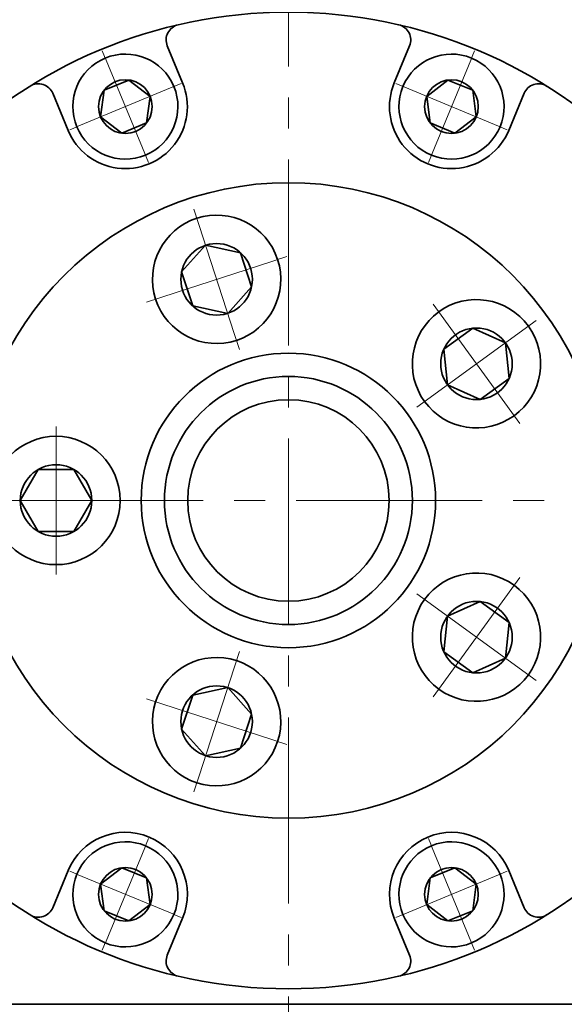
# Model space of a CAD drawing. Header units: millimetres. Extents: x -2 to 445, y 0 to 297.
# Tile 5 of 7: x 256 to 291, y 201 to 265. Entities that reach past the tile are written whole.
import ezdxf

# ---------------------------------------------------------------- set-up
doc = ezdxf.new("R2010")
doc.units = ezdxf.units.MM
doc.linetypes.add('点画线', pattern=[18, 12, -2, 2, -2])
doc.layers.add('中心线层', color=1, linetype='点画线', lineweight=18)
doc.layers.add('粗实线层', color=7, linetype='Continuous', lineweight=35)

# ---------------------------------------------------------------- blocks, each defined once
blk = doc.blocks.new('*X6')
at = {"layer": '中心线层', "linetype": '点画线', "lineweight": 18}
for p, q in [((0, -3.89), (0, 3.89)), ((-3.89, 0), (3.89, 0))]:
    blk.add_line(p, q, dxfattribs=at)
at = {"layer": '粗实线层'}
for p, q in [((-1.732, 0), (-0.866, 1.5)), ((-0.866, 1.5), (0.866, 1.5)), ((1.732, 0), (0.866, 1.5)), ((1.732, 0), (0.866, 1.5)), ((-1.732, 0), (-0.866, -1.5)), ((1.732, 0), (0.866, -1.5)), ((-0.866, -1.5), (0.866, -1.5))]:
    blk.add_line(p, q, dxfattribs=at)
blk.add_circle((0, 0), 1.732, dxfattribs=at)
for start, end in [(0, 180), (180, 360)]:
    blk.add_arc((0, 0), 3.39, start, end, dxfattribs=at)
blk = doc.blocks.new('*X9')
at = {"layer": '中心线层', "linetype": '点画线', "lineweight": 18}
for p, q in [((0, -4.765), (0, 4.765)), ((-4.765, 0), (4.765, 0))]:
    blk.add_line(p, q, dxfattribs=at)
at = {"layer": '粗实线层'}
for p, q in [((-2.309, 0), (-1.155, 2)), ((-1.155, 2), (1.155, 2)), ((2.309, 0), (1.155, 2)), ((2.309, 0), (1.155, 2)), ((-2.309, 0), (-1.155, -2)), ((2.309, 0), (1.155, -2)), ((-1.155, -2), (1.155, -2))]:
    blk.add_line(p, q, dxfattribs=at)
blk.add_circle((0, 0), 2.309, dxfattribs=at)
for start, end in [(0, 180), (180, 360)]:
    blk.add_arc((0, 0), 4.14, start, end, dxfattribs=at)
blk = doc.blocks.new('243gh')
at = {"layer": '粗实线层'}
blk.add_circle((0, 0), 8, dxfattribs=at)
blk.add_wipeout([(-10.86, 0), (-10.86, 0.024), (-10.86, 0.049), (-10.861, 0.073), (-10.861, 0.097), (-10.862, 0.121), (-10.863, 0.146), (-10.863, 0.17), (-10.865, 0.194), (-10.866, 0.218), (-10.867, 0.242), (-10.869, 0.267), (-10.87, 0.291), (-10.872, 0.315), (-10.874, 0.339), (-10.876, 0.363), (-10.878, 0.388), (-10.881, 0.412), (-10.883, 0.436), (-10.886, 0.46), (-10.888, 0.484), (-10.891, 0.508), (-10.894, 0.532), (-10.898, 0.556), (-10.901, 0.58), (-10.904, 0.604), (-10.908, 0.628), (-10.912, 0.652), (-10.916, 0.676), (-10.92, 0.7), (-10.924, 0.724), (-10.924, 0.724), (-10.962, 0.913), (-11.009, 1.1), (-11.064, 1.284), (-11.128, 1.465), (-11.2, 1.644), (-11.281, 1.819), (-11.369, 1.99), (-11.466, 2.156), (-11.57, 2.318), (-11.681, 2.475), (-11.8, 2.627), (-11.926, 2.773), (-12.058, 2.912), (-12.196, 3.046), (-12.341, 3.173), (-12.491, 3.293), (-12.647, 3.406), (-12.808, 3.512), (-12.974, 3.61), (-13.144, 3.7), (-13.318, 3.783), (-13.495, 3.857), (-13.676, 3.923), (-13.86, 3.98), (-14.046, 4.029), (-14.234, 4.069), (-14.424, 4.1), (-14.616, 4.122), (-14.808, 4.136), (-15, 4.14), (-15, 4.14), (-15.192, 4.136), (-15.384, 4.122), (-15.576, 4.1), (-15.766, 4.069), (-15.954, 4.029), (-16.14, 3.98), (-16.324, 3.923), (-16.505, 3.857), (-16.682, 3.783), (-16.856, 3.7), (-17.026, 3.61), (-17.192, 3.512), (-17.353, 3.406), (-17.509, 3.293), (-17.659, 3.173), (-17.804, 3.046), (-17.942, 2.912), (-18.074, 2.773), (-18.2, 2.627), (-18.319, 2.475), (-18.43, 2.318), (-18.534, 2.156), (-18.631, 1.99), (-18.719, 1.819), (-18.8, 1.644), (-18.872, 1.465), (-18.936, 1.284), (-18.991, 1.1), (-19.038, 0.913), (-19.076, 0.724), (-19.076, 0.724), (-19.08, 0.7), (-19.084, 0.676), (-19.088, 0.652), (-19.092, 0.628), (-19.096, 0.604), (-19.099, 0.58), (-19.102, 0.556), (-19.106, 0.532), (-19.109, 0.508), (-19.112, 0.484), (-19.114, 0.46), (-19.117, 0.436), (-19.119, 0.412), (-19.122, 0.388), (-19.124, 0.363), (-19.126, 0.339), (-19.128, 0.315), (-19.13, 0.291), (-19.131, 0.267), (-19.133, 0.242), (-19.134, 0.218), (-19.135, 0.194), (-19.137, 0.17), (-19.137, 0.146), (-19.138, 0.121), (-19.139, 0.097), (-19.139, 0.073), (-19.14, 0.049), (-19.14, 0.024), (-19.14, 0), (-19.14, 0), (-19.134, -0.217), (-19.117, -0.433), (-19.089, -0.648), (-19.05, -0.861), (-18.999, -1.072), (-18.937, -1.279), (-18.865, -1.484), (-18.782, -1.684), (-18.689, -1.88), (-18.585, -2.07), (-18.472, -2.255), (-18.349, -2.433), (-18.217, -2.605), (-18.077, -2.77), (-17.927, -2.927), (-17.77, -3.077), (-17.605, -3.217), (-17.433, -3.349), (-17.255, -3.472), (-17.07, -3.585), (-16.88, -3.689), (-16.684, -3.782), (-16.484, -3.865), (-16.279, -3.937), (-16.072, -3.999), (-15.861, -4.05), (-15.648, -4.089), (-15.433, -4.117), (-15.217, -4.134), (-15, -4.14), (-15, -4.14), (-14.783, -4.134), (-14.567, -4.117), (-14.352, -4.089), (-14.139, -4.05), (-13.928, -3.999), (-13.721, -3.937), (-13.516, -3.865), (-13.316, -3.782), (-13.12, -3.689), (-12.93, -3.585), (-12.745, -3.472), (-12.567, -3.349), (-12.395, -3.217), (-12.23, -3.077), (-12.073, -2.927), (-11.923, -2.77), (-11.783, -2.605), (-11.651, -2.433), (-11.528, -2.255), (-11.415, -2.07), (-11.311, -1.88), (-11.218, -1.684), (-11.135, -1.484), (-11.063, -1.279), (-11.001, -1.072), (-10.95, -0.861), (-10.911, -0.648), (-10.883, -0.433), (-10.866, -0.217)]).dxf.layer = '粗实线层'
blk.add_circle((0, 0), 20.5, dxfattribs=at)
blk.add_blockref('*X9', (-15, 0), dxfattribs=at)
for points in [[(-3.356, 10.328), (-3.333, 10.336), (-3.31, 10.344), (-3.287, 10.352), (-3.264, 10.36), (-3.241, 10.368), (-3.218, 10.376), (-3.196, 10.384), (-3.173, 10.393), (-3.15, 10.401), (-3.127, 10.41), (-3.105, 10.419), (-3.082, 10.428), (-3.06, 10.437), (-3.038, 10.447), (-3.015, 10.456), (-2.993, 10.466), (-2.971, 10.475), (-2.948, 10.485), (-2.926, 10.495), (-2.904, 10.505), (-2.882, 10.515), (-2.86, 10.526), (-2.838, 10.536), (-2.817, 10.547), (-2.795, 10.557), (-2.773, 10.568), (-2.751, 10.579), (-2.73, 10.59), (-2.708, 10.602), (-2.687, 10.613), (-2.687, 10.613), (-2.519, 10.707), (-2.356, 10.81), (-2.198, 10.919), (-2.045, 11.036), (-1.898, 11.16), (-1.756, 11.291), (-1.621, 11.428), (-1.492, 11.571), (-1.371, 11.72), (-1.256, 11.874), (-1.148, 12.034), (-1.048, 12.199), (-0.956, 12.368), (-0.872, 12.541), (-0.796, 12.717), (-0.728, 12.898), (-0.669, 13.081), (-0.618, 13.266), (-0.576, 13.454), (-0.542, 13.644), (-0.518, 13.835), (-0.502, 14.027), (-0.496, 14.219), (-0.498, 14.411), (-0.509, 14.604), (-0.529, 14.795), (-0.558, 14.985), (-0.596, 15.174), (-0.643, 15.361), (-0.698, 15.545), (-0.698, 15.545), (-0.762, 15.727), (-0.834, 15.905), (-0.914, 16.08), (-1.002, 16.251), (-1.099, 16.418), (-1.202, 16.58), (-1.314, 16.737), (-1.432, 16.889), (-1.558, 17.035), (-1.69, 17.175), (-1.828, 17.309), (-1.972, 17.436), (-2.123, 17.556), (-2.278, 17.669), (-2.439, 17.775), (-2.605, 17.874), (-2.775, 17.964), (-2.948, 18.047), (-3.126, 18.121), (-3.307, 18.187), (-3.491, 18.244), (-3.677, 18.293), (-3.865, 18.334), (-4.055, 18.365), (-4.246, 18.388), (-4.438, 18.401), (-4.63, 18.406), (-4.823, 18.402), (-5.015, 18.388), (-5.206, 18.366), (-5.206, 18.366), (-5.23, 18.363), (-5.254, 18.359), (-5.278, 18.356), (-5.302, 18.352), (-5.326, 18.348), (-5.35, 18.344), (-5.374, 18.339), (-5.398, 18.335), (-5.422, 18.33), (-5.445, 18.326), (-5.469, 18.321), (-5.493, 18.316), (-5.517, 18.311), (-5.54, 18.306), (-5.564, 18.3), (-5.588, 18.295), (-5.611, 18.289), (-5.635, 18.283), (-5.658, 18.277), (-5.682, 18.271), (-5.705, 18.265), (-5.729, 18.259), (-5.752, 18.252), (-5.775, 18.246), (-5.799, 18.239), (-5.822, 18.232), (-5.845, 18.225), (-5.868, 18.218), (-5.891, 18.211), (-5.915, 18.203), (-5.915, 18.203), (-6.119, 18.131), (-6.319, 18.048), (-6.515, 17.955), (-6.705, 17.851), (-6.89, 17.738), (-7.069, 17.615), (-7.241, 17.483), (-7.405, 17.342), (-7.563, 17.193), (-7.712, 17.036), (-7.853, 16.871), (-7.985, 16.699), (-8.107, 16.521), (-8.221, 16.336), (-8.324, 16.145), (-8.417, 15.95), (-8.5, 15.749), (-8.573, 15.545), (-8.634, 15.337), (-8.685, 15.127), (-8.724, 14.913), (-8.753, 14.699), (-8.77, 14.483), (-8.775, 14.266), (-8.77, 14.049), (-8.753, 13.833), (-8.724, 13.618), (-8.685, 13.405), (-8.634, 13.194), (-8.573, 12.987), (-8.573, 12.987), (-8.5, 12.782), (-8.417, 12.582), (-8.324, 12.386), (-8.221, 12.196), (-8.107, 12.011), (-7.985, 11.832), (-7.853, 11.66), (-7.712, 11.496), (-7.563, 11.338), (-7.405, 11.189), (-7.241, 11.048), (-7.069, 10.917), (-6.89, 10.794), (-6.705, 10.681), (-6.515, 10.577), (-6.319, 10.484), (-6.119, 10.401), (-5.915, 10.328), (-5.707, 10.267), (-5.496, 10.216), (-5.283, 10.177), (-5.068, 10.149), (-4.852, 10.132), (-4.635, 10.126), (-4.419, 10.132), (-4.203, 10.149), (-3.988, 10.177), (-3.775, 10.216), (-3.564, 10.267)], [(8.786, 6.383), (8.8, 6.364), (8.815, 6.344), (8.829, 6.325), (8.844, 6.306), (8.859, 6.286), (8.874, 6.267), (8.889, 6.248), (8.904, 6.229), (8.919, 6.21), (8.934, 6.191), (8.95, 6.173), (8.965, 6.154), (8.981, 6.135), (8.997, 6.117), (9.013, 6.099), (9.028, 6.08), (9.045, 6.062), (9.061, 6.044), (9.077, 6.026), (9.093, 6.008), (9.11, 5.991), (9.127, 5.973), (9.143, 5.955), (9.16, 5.938), (9.177, 5.92), (9.194, 5.903), (9.211, 5.886), (9.228, 5.869), (9.246, 5.852), (9.263, 5.835), (9.263, 5.835), (9.405, 5.705), (9.553, 5.581), (9.706, 5.465), (9.864, 5.355), (10.027, 5.253), (10.195, 5.159), (10.368, 5.073), (10.543, 4.995), (10.723, 4.925), (10.905, 4.864), (11.09, 4.811), (11.278, 4.767), (11.467, 4.731), (11.657, 4.704), (11.849, 4.687), (12.041, 4.678), (12.234, 4.678), (12.426, 4.687), (12.618, 4.705), (12.808, 4.732), (12.998, 4.768), (13.185, 4.812), (13.37, 4.865), (13.552, 4.927), (13.732, 4.997), (13.907, 5.075), (14.079, 5.162), (14.247, 5.256), (14.41, 5.358), (14.569, 5.467), (14.569, 5.467), (14.722, 5.584), (14.869, 5.708), (15.011, 5.838), (15.146, 5.975), (15.275, 6.118), (15.397, 6.267), (15.512, 6.421), (15.62, 6.581), (15.72, 6.745), (15.812, 6.914), (15.897, 7.087), (15.973, 7.264), (16.041, 7.444), (16.101, 7.627), (16.152, 7.813), (16.194, 8), (16.228, 8.19), (16.252, 8.381), (16.268, 8.573), (16.275, 8.765), (16.273, 8.958), (16.262, 9.15), (16.242, 9.341), (16.213, 9.531), (16.175, 9.72), (16.129, 9.907), (16.074, 10.092), (16.011, 10.273), (15.939, 10.452), (15.859, 10.627), (15.859, 10.627), (15.848, 10.649), (15.837, 10.67), (15.826, 10.692), (15.815, 10.714), (15.804, 10.735), (15.793, 10.757), (15.781, 10.778), (15.77, 10.799), (15.758, 10.821), (15.746, 10.842), (15.734, 10.863), (15.722, 10.884), (15.71, 10.905), (15.698, 10.926), (15.685, 10.947), (15.673, 10.968), (15.66, 10.988), (15.647, 11.009), (15.634, 11.029), (15.621, 11.05), (15.608, 11.07), (15.595, 11.091), (15.582, 11.111), (15.568, 11.131), (15.554, 11.151), (15.541, 11.171), (15.527, 11.191), (15.513, 11.211), (15.499, 11.231), (15.485, 11.25), (15.485, 11.25), (15.353, 11.422), (15.212, 11.587), (15.063, 11.744), (14.905, 11.893), (14.741, 12.034), (14.569, 12.166), (14.39, 12.289), (14.205, 12.402), (14.015, 12.506), (13.819, 12.599), (13.619, 12.682), (13.415, 12.754), (13.207, 12.816), (12.996, 12.866), (12.783, 12.906), (12.568, 12.934), (12.352, 12.951), (12.135, 12.957), (11.919, 12.951), (11.703, 12.934), (11.488, 12.906), (11.275, 12.866), (11.064, 12.816), (10.856, 12.754), (10.652, 12.682), (10.451, 12.599), (10.256, 12.506), (10.065, 12.402), (9.88, 12.289), (9.702, 12.166), (9.702, 12.166), (9.53, 12.034), (9.365, 11.893), (9.208, 11.744), (9.059, 11.587), (8.918, 11.422), (8.786, 11.25), (8.663, 11.072), (8.55, 10.887), (8.446, 10.696), (8.353, 10.501), (8.27, 10.3), (8.198, 10.096), (8.136, 9.888), (8.086, 9.678), (8.046, 9.464), (8.018, 9.25), (8.001, 9.033), (7.995, 8.817), (8.001, 8.6), (8.018, 8.384), (8.046, 8.169), (8.086, 7.956), (8.136, 7.745), (8.198, 7.537), (8.27, 7.333), (8.353, 7.133), (8.446, 6.937), (8.55, 6.747), (8.663, 6.562)], [(8.786, -6.383), (8.772, -6.403), (8.758, -6.423), (8.744, -6.443), (8.73, -6.463), (8.716, -6.483), (8.702, -6.503), (8.689, -6.523), (8.676, -6.543), (8.662, -6.563), (8.649, -6.584), (8.636, -6.604), (8.623, -6.625), (8.61, -6.645), (8.598, -6.666), (8.585, -6.687), (8.573, -6.708), (8.56, -6.729), (8.548, -6.75), (8.536, -6.771), (8.524, -6.792), (8.513, -6.813), (8.501, -6.834), (8.489, -6.856), (8.478, -6.877), (8.467, -6.898), (8.455, -6.92), (8.444, -6.942), (8.433, -6.963), (8.423, -6.985), (8.412, -7.007), (8.412, -7.007), (8.332, -7.182), (8.26, -7.36), (8.196, -7.542), (8.141, -7.726), (8.095, -7.913), (8.057, -8.102), (8.029, -8.292), (8.009, -8.484), (7.998, -8.676), (7.996, -8.869), (8.002, -9.061), (8.018, -9.253), (8.043, -9.444), (8.077, -9.633), (8.119, -9.821), (8.17, -10.007), (8.229, -10.19), (8.298, -10.37), (8.374, -10.546), (8.458, -10.719), (8.551, -10.888), (8.651, -11.053), (8.759, -11.212), (8.874, -11.366), (8.996, -11.515), (9.124, -11.658), (9.26, -11.795), (9.401, -11.926), (9.549, -12.049), (9.702, -12.166), (9.702, -12.166), (9.86, -12.276), (10.023, -12.378), (10.191, -12.472), (10.363, -12.558), (10.539, -12.637), (10.718, -12.707), (10.901, -12.768), (11.086, -12.822), (11.273, -12.866), (11.462, -12.902), (11.653, -12.929), (11.844, -12.947), (12.037, -12.956), (12.229, -12.956), (12.421, -12.947), (12.613, -12.929), (12.804, -12.902), (12.993, -12.867), (13.18, -12.823), (13.365, -12.77), (13.548, -12.708), (13.727, -12.639), (13.903, -12.56), (14.075, -12.474), (14.243, -12.38), (14.406, -12.278), (14.565, -12.169), (14.718, -12.052), (14.866, -11.929), (15.007, -11.799), (15.007, -11.799), (15.025, -11.782), (15.042, -11.765), (15.059, -11.748), (15.076, -11.73), (15.093, -11.713), (15.11, -11.696), (15.127, -11.678), (15.144, -11.661), (15.161, -11.643), (15.177, -11.625), (15.193, -11.607), (15.21, -11.589), (15.226, -11.571), (15.242, -11.553), (15.258, -11.535), (15.274, -11.517), (15.29, -11.498), (15.305, -11.48), (15.321, -11.461), (15.336, -11.442), (15.352, -11.423), (15.367, -11.405), (15.382, -11.386), (15.397, -11.366), (15.412, -11.347), (15.427, -11.328), (15.441, -11.309), (15.456, -11.289), (15.47, -11.27), (15.485, -11.25), (15.485, -11.25), (15.607, -11.072), (15.721, -10.887), (15.824, -10.696), (15.917, -10.501), (16, -10.3), (16.073, -10.096), (16.134, -9.888), (16.185, -9.678), (16.224, -9.464), (16.253, -9.25), (16.27, -9.033), (16.275, -8.817), (16.27, -8.6), (16.253, -8.384), (16.224, -8.169), (16.185, -7.956), (16.134, -7.745), (16.073, -7.537), (16, -7.333), (15.917, -7.133), (15.824, -6.937), (15.721, -6.747), (15.607, -6.562), (15.485, -6.383), (15.353, -6.211), (15.212, -6.047), (15.063, -5.889), (14.905, -5.74), (14.741, -5.599), (14.569, -5.467), (14.569, -5.467), (14.39, -5.345), (14.205, -5.231), (14.015, -5.128), (13.819, -5.035), (13.619, -4.952), (13.415, -4.879), (13.207, -4.818), (12.996, -4.767), (12.783, -4.728), (12.568, -4.699), (12.352, -4.682), (12.135, -4.677), (11.919, -4.682), (11.703, -4.699), (11.488, -4.728), (11.275, -4.767), (11.064, -4.818), (10.856, -4.879), (10.652, -4.952), (10.451, -5.035), (10.256, -5.128), (10.065, -5.231), (9.88, -5.345), (9.702, -5.467), (9.53, -5.599), (9.365, -5.74), (9.208, -5.889), (9.059, -6.047), (8.918, -6.211)], [(-3.356, -10.328), (-3.379, -10.321), (-3.402, -10.314), (-3.425, -10.307), (-3.449, -10.3), (-3.472, -10.293), (-3.495, -10.286), (-3.518, -10.279), (-3.542, -10.273), (-3.565, -10.267), (-3.589, -10.26), (-3.612, -10.254), (-3.636, -10.248), (-3.659, -10.243), (-3.683, -10.237), (-3.707, -10.231), (-3.73, -10.226), (-3.754, -10.221), (-3.778, -10.216), (-3.801, -10.211), (-3.825, -10.206), (-3.849, -10.201), (-3.873, -10.197), (-3.897, -10.192), (-3.921, -10.188), (-3.944, -10.184), (-3.968, -10.18), (-3.992, -10.176), (-4.016, -10.172), (-4.04, -10.169), (-4.064, -10.165), (-4.064, -10.165), (-4.256, -10.143), (-4.448, -10.13), (-4.64, -10.126), (-4.832, -10.131), (-5.024, -10.144), (-5.216, -10.167), (-5.406, -10.198), (-5.594, -10.238), (-5.78, -10.287), (-5.964, -10.345), (-6.145, -10.411), (-6.322, -10.485), (-6.496, -10.568), (-6.666, -10.658), (-6.831, -10.756), (-6.992, -10.862), (-7.148, -10.975), (-7.298, -11.096), (-7.443, -11.223), (-7.581, -11.357), (-7.713, -11.497), (-7.838, -11.643), (-7.957, -11.795), (-8.068, -11.952), (-8.172, -12.114), (-8.268, -12.28), (-8.356, -12.451), (-8.437, -12.626), (-8.509, -12.805), (-8.573, -12.987), (-8.573, -12.987), (-8.628, -13.171), (-8.674, -13.358), (-8.712, -13.546), (-8.741, -13.737), (-8.761, -13.928), (-8.773, -14.12), (-8.775, -14.313), (-8.768, -14.505), (-8.753, -14.697), (-8.728, -14.888), (-8.695, -15.078), (-8.653, -15.265), (-8.602, -15.451), (-8.543, -15.634), (-8.475, -15.814), (-8.399, -15.991), (-8.314, -16.164), (-8.222, -16.333), (-8.122, -16.498), (-8.015, -16.657), (-7.9, -16.812), (-7.778, -16.961), (-7.649, -17.104), (-7.514, -17.241), (-7.373, -17.372), (-7.225, -17.495), (-7.073, -17.612), (-6.914, -17.722), (-6.751, -17.824), (-6.584, -17.919), (-6.584, -17.919), (-6.562, -17.93), (-6.541, -17.941), (-6.519, -17.952), (-6.497, -17.963), (-6.476, -17.974), (-6.454, -17.985), (-6.432, -17.996), (-6.41, -18.006), (-6.388, -18.016), (-6.366, -18.027), (-6.344, -18.037), (-6.322, -18.047), (-6.3, -18.056), (-6.278, -18.066), (-6.255, -18.076), (-6.233, -18.085), (-6.211, -18.094), (-6.188, -18.104), (-6.166, -18.113), (-6.143, -18.122), (-6.12, -18.13), (-6.098, -18.139), (-6.075, -18.147), (-6.052, -18.156), (-6.029, -18.164), (-6.007, -18.172), (-5.984, -18.18), (-5.961, -18.188), (-5.938, -18.196), (-5.915, -18.203), (-5.915, -18.203), (-5.707, -18.265), (-5.496, -18.315), (-5.283, -18.355), (-5.068, -18.383), (-4.852, -18.4), (-4.635, -18.406), (-4.419, -18.4), (-4.203, -18.383), (-3.988, -18.355), (-3.775, -18.315), (-3.564, -18.265), (-3.356, -18.203), (-3.152, -18.131), (-2.951, -18.048), (-2.756, -17.955), (-2.565, -17.851), (-2.38, -17.738), (-2.202, -17.615), (-2.03, -17.483), (-1.865, -17.342), (-1.708, -17.193), (-1.559, -17.036), (-1.418, -16.871), (-1.286, -16.699), (-1.163, -16.521), (-1.05, -16.336), (-0.946, -16.145), (-0.853, -15.95), (-0.77, -15.749), (-0.698, -15.545), (-0.698, -15.545), (-0.636, -15.337), (-0.586, -15.127), (-0.546, -14.913), (-0.518, -14.699), (-0.501, -14.483), (-0.495, -14.266), (-0.501, -14.049), (-0.518, -13.833), (-0.546, -13.618), (-0.586, -13.405), (-0.636, -13.194), (-0.698, -12.987), (-0.77, -12.782), (-0.853, -12.582), (-0.946, -12.386), (-1.05, -12.196), (-1.163, -12.011), (-1.286, -11.832), (-1.418, -11.66), (-1.559, -11.496), (-1.708, -11.338), (-1.865, -11.189), (-2.03, -11.048), (-2.202, -10.917), (-2.38, -10.794), (-2.565, -10.681), (-2.756, -10.577), (-2.951, -10.484), (-3.152, -10.401)]]:
    blk.add_wipeout(points).dxf.layer = '粗实线层'
blk.add_circle((0, 0), 9.5, dxfattribs=at)
for p, rotation in [((-4.635, 14.266), 288.0000000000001), ((12.135, 8.817), 216.0000000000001), ((12.135, -8.817), 144), ((-4.635, -14.266), 72.00000000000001)]:
    blk.add_blockref('*X9', p, dxfattribs=dict(at, rotation=rotation))

msp = doc.modelspace()

# ---------------------------------------------------------------- linework, layer by layer
at = {"layer": '中心线层'}
for p, q in [((272.85935, 135.53967), (272.85935, 268.81193)), ((237.35935, 233.53967), (308.35935, 233.53967))]:
    msp.add_line(p, q, dxfattribs=at)
at = {"layer": '粗实线层'}
for p, q in [((266.03107, 260.47709), (265.04093, 262.86751)), ((279.68762, 260.47709), (280.67777, 262.86751)), ((258.64004, 257.41562), (257.64989, 259.80604)), ((287.07866, 257.41562), (288.06881, 259.80604)), ((258.64004, 209.66372), (257.64989, 207.27329)), ((287.07866, 209.66372), (288.06881, 207.27329)), ((266.03107, 206.60225), (265.04093, 204.21183)), ((279.68762, 206.60225), (280.67777, 204.21183)), ((240.35935, 201.03967), (305.35935, 201.03967))]:
    msp.add_line(p, q, dxfattribs=at)
msp.add_circle((272.85935, 233.53967), 31.5, dxfattribs=at)
for centre, radius, start, end in [((265.9648, 263.2502), 1, 103.0645374, 202.5000542), ((279.75389, 263.2502), 1, 337.4999458, 76.9354625), ((256.72601, 259.42336), 1, 22.4999458, 121.9354625), ((262.33555, 258.94636), 4, 202.5, 22.5), ((283.38314, 258.94636), 4, 157.5, 337.5), ((288.99268, 259.42336), 1, 58.0645374, 157.5000542), ((262.33555, 208.13298), 4, 337.5, 157.5), ((283.38314, 208.13298), 4, 22.5, 202.5), ((256.72601, 207.65598), 1, 238.0645374, 337.5000542), ((288.99268, 207.65598), 1, 202.4999458, 301.9354625), ((265.9648, 203.82914), 1, 157.4999458, 256.9354625), ((279.75389, 203.82914), 1, 283.0645374, 22.5000542)]:
    msp.add_arc(centre, radius, start, end, dxfattribs=at)

# ---------------------------------------------------------------- next in the draw order: wipeouts: each hides what was drawn before it
for points in [[(265.46751, 260.24365), (265.45939, 260.26308), (265.45115, 260.28245), (265.4428, 260.30177), (265.43432, 260.32104), (265.42572, 260.34026), (265.41701, 260.35942), (265.40817, 260.37853), (265.39922, 260.39758), (265.39015, 260.41658), (265.38096, 260.43552), (265.37165, 260.4544), (265.36223, 260.47323), (265.35269, 260.49199), (265.34303, 260.5107), (265.33326, 260.52934), (265.32337, 260.54793), (265.31337, 260.56645), (265.30325, 260.58491), (265.29302, 260.60331), (265.28267, 260.62164), (265.27221, 260.63991), (265.26164, 260.65812), (265.25095, 260.67625), (265.24016, 260.69432), (265.22924, 260.71233), (265.21822, 260.73026), (265.20709, 260.74813), (265.19584, 260.76593), (265.18449, 260.78365), (265.17303, 260.80131), (265.17303, 260.80131), (265.08443, 260.93024), (264.98998, 261.05494), (264.88988, 261.17515), (264.78433, 261.29062), (264.67358, 261.4011), (264.55784, 261.50634), (264.43737, 261.60614), (264.31243, 261.70027), (264.18328, 261.78854), (264.05019, 261.87076), (263.91345, 261.94675), (263.77335, 262.01635), (263.63019, 262.07941), (263.48428, 262.1358), (263.33591, 262.1854), (263.18542, 262.2281), (263.03311, 262.26381), (262.87933, 262.29246), (262.72438, 262.31398), (262.5686, 262.32834), (262.41233, 262.33549), (262.2559, 262.33542), (262.09963, 262.32814), (261.94387, 262.31365), (261.78894, 262.292), (261.63518, 262.26322), (261.48291, 262.22738), (261.33245, 262.18455), (261.18413, 262.13482), (261.03826, 262.07831), (261.03826, 262.07831), (260.89515, 262.01512), (260.75511, 261.94541), (260.61844, 261.8693), (260.48542, 261.78697), (260.35634, 261.69859), (260.23148, 261.60436), (260.11109, 261.50446), (259.99545, 261.39911), (259.88479, 261.28854), (259.77934, 261.17299), (259.67934, 261.05269), (259.585, 260.9279), (259.49651, 260.7989), (259.41407, 260.66595), (259.33785, 260.52934), (259.26801, 260.38936), (259.2047, 260.24631), (259.14807, 260.10049), (259.09822, 259.95221), (259.05526, 259.80179), (259.01929, 259.64955), (258.99038, 259.49581), (258.96859, 259.3409), (258.95397, 259.18515), (258.94656, 259.02889), (258.94636, 258.87245), (258.95338, 258.71618), (258.9676, 258.56039), (258.98899, 258.40542), (259.01751, 258.25161), (259.01751, 258.25161), (259.02189, 258.23102), (259.02639, 258.21046), (259.03103, 258.18992), (259.03579, 258.16941), (259.04068, 258.14894), (259.04569, 258.12849), (259.05083, 258.10808), (259.0561, 258.0877), (259.0615, 258.06735), (259.06702, 258.04704), (259.07267, 258.02676), (259.07844, 258.00651), (259.08434, 257.9863), (259.09036, 257.96613), (259.09651, 257.946), (259.10279, 257.9259), (259.10919, 257.90585), (259.11571, 257.88583), (259.12236, 257.86586), (259.12913, 257.84593), (259.13603, 257.82604), (259.14304, 257.80619), (259.15019, 257.78639), (259.15745, 257.76663), (259.16484, 257.74691), (259.17235, 257.72725), (259.17998, 257.70763), (259.18773, 257.68806), (259.19561, 257.66853), (259.2036, 257.64906), (259.2036, 257.64906), (259.27579, 257.48692), (259.35636, 257.32879), (259.4451, 257.17509), (259.54177, 257.02624), (259.64609, 256.88266), (259.75778, 256.74473), (259.87653, 256.61283), (260.00203, 256.48734), (260.13393, 256.36858), (260.27185, 256.25689), (260.41544, 256.15257), (260.56428, 256.05591), (260.71799, 255.96717), (260.87612, 255.88659), (261.03826, 255.8144), (261.20395, 255.7508), (261.37274, 255.69596), (261.54417, 255.65002), (261.71778, 255.61312), (261.89307, 255.58536), (262.06958, 255.56681), (262.24681, 255.55752), (262.42429, 255.55752), (262.60153, 255.56681), (262.77804, 255.58536), (262.95333, 255.61312), (263.12693, 255.65002), (263.29837, 255.69596), (263.46716, 255.7508), (263.63285, 255.8144), (263.63285, 255.8144), (263.79499, 255.88659), (263.95312, 255.96717), (264.10682, 256.05591), (264.25567, 256.15257), (264.39926, 256.25689), (264.53718, 256.36858), (264.66908, 256.48734), (264.79457, 256.61283), (264.91333, 256.74473), (265.02502, 256.88266), (265.12934, 257.02624), (265.226, 257.17509), (265.31474, 257.32879), (265.39532, 257.48692), (265.46751, 257.64906), (265.53111, 257.81475), (265.58595, 257.98354), (265.63189, 258.15498), (265.66879, 258.32858), (265.69655, 258.50387), (265.7151, 258.68038), (265.72439, 258.85762), (265.72439, 259.0351), (265.7151, 259.21233), (265.69655, 259.38884), (265.66879, 259.56413), (265.63189, 259.73774), (265.58595, 259.90917), (265.53111, 260.07796)], [(286.51509, 257.64906), (286.52309, 257.66853), (286.53096, 257.68806), (286.53872, 257.70763), (286.54635, 257.72725), (286.55386, 257.74691), (286.56125, 257.76663), (286.56851, 257.78639), (286.57565, 257.80619), (286.58267, 257.82604), (286.58957, 257.84593), (286.59634, 257.86586), (286.60299, 257.88583), (286.60951, 257.90585), (286.61591, 257.9259), (286.62218, 257.946), (286.62833, 257.96613), (286.63436, 257.9863), (286.64026, 258.00651), (286.64603, 258.02676), (286.65168, 258.04704), (286.6572, 258.06735), (286.66259, 258.0877), (286.66786, 258.10808), (286.67301, 258.12849), (286.67802, 258.14894), (286.68291, 258.16941), (286.68767, 258.18992), (286.6923, 258.21046), (286.69681, 258.23102), (286.70119, 258.25161), (286.70119, 258.25161), (286.72971, 258.40542), (286.7511, 258.56039), (286.76532, 258.71618), (286.77234, 258.87245), (286.77214, 259.02889), (286.76472, 259.18515), (286.75011, 259.3409), (286.72832, 259.49581), (286.69941, 259.64955), (286.66344, 259.80179), (286.62048, 259.95221), (286.57063, 260.10049), (286.51399, 260.24631), (286.45069, 260.38936), (286.38085, 260.52934), (286.30463, 260.66595), (286.22219, 260.7989), (286.1337, 260.9279), (286.03936, 261.05269), (285.93936, 261.17299), (285.83391, 261.28854), (285.72325, 261.39911), (285.6076, 261.50446), (285.48722, 261.60436), (285.36236, 261.69859), (285.23328, 261.78697), (285.10026, 261.8693), (284.96359, 261.94541), (284.82355, 262.01512), (284.68044, 262.07831), (284.68044, 262.07831), (284.53457, 262.13482), (284.38625, 262.18455), (284.23579, 262.22738), (284.08352, 262.26322), (283.92975, 262.292), (283.77483, 262.31365), (283.61906, 262.32814), (283.4628, 262.33542), (283.30636, 262.33549), (283.15009, 262.32834), (282.99432, 262.31398), (282.83937, 262.29246), (282.68558, 262.26381), (282.53328, 262.2281), (282.38278, 262.1854), (282.23442, 262.1358), (282.0885, 262.07941), (281.94534, 262.01635), (281.80524, 261.94675), (281.66851, 261.87076), (281.53542, 261.78854), (281.40627, 261.70027), (281.28132, 261.60614), (281.16085, 261.50634), (281.04512, 261.4011), (280.93436, 261.29062), (280.82882, 261.17515), (280.72872, 261.05494), (280.63427, 260.93024), (280.54567, 260.80131), (280.54567, 260.80131), (280.53421, 260.78365), (280.52285, 260.76593), (280.51161, 260.74813), (280.50047, 260.73026), (280.48945, 260.71233), (280.47854, 260.69432), (280.46774, 260.67625), (280.45706, 260.65812), (280.44648, 260.63991), (280.43602, 260.62164), (280.42568, 260.60331), (280.41544, 260.58491), (280.40533, 260.56645), (280.39532, 260.54793), (280.38544, 260.52934), (280.37566, 260.5107), (280.36601, 260.49199), (280.35647, 260.47323), (280.34704, 260.4544), (280.33774, 260.43552), (280.32855, 260.41658), (280.31948, 260.39758), (280.31052, 260.37853), (280.30169, 260.35942), (280.29297, 260.34026), (280.28438, 260.32104), (280.2759, 260.30177), (280.26754, 260.28245), (280.25931, 260.26308), (280.25119, 260.24365), (280.25119, 260.24365), (280.18759, 260.07796), (280.13274, 259.90917), (280.08681, 259.73774), (280.04991, 259.56413), (280.02214, 259.38884), (280.00359, 259.21233), (279.9943, 259.0351), (279.9943, 258.85762), (280.00359, 258.68038), (280.02214, 258.50387), (280.04991, 258.32858), (280.08681, 258.15498), (280.13274, 257.98354), (280.18759, 257.81475), (280.25119, 257.64906), (280.32338, 257.48692), (280.40395, 257.32879), (280.49269, 257.17509), (280.58935, 257.02624), (280.69367, 256.88266), (280.80537, 256.74473), (280.92412, 256.61283), (281.04962, 256.48734), (281.18151, 256.36858), (281.31944, 256.25689), (281.46303, 256.15257), (281.61187, 256.05591), (281.76557, 255.96717), (281.92371, 255.88659), (282.08585, 255.8144), (282.08585, 255.8144), (282.25154, 255.7508), (282.42033, 255.69596), (282.59176, 255.65002), (282.76536, 255.61312), (282.94066, 255.58536), (283.11717, 255.56681), (283.2944, 255.55752), (283.47188, 255.55752), (283.64912, 255.56681), (283.82563, 255.58536), (284.00092, 255.61312), (284.17452, 255.65002), (284.34595, 255.69596), (284.51475, 255.7508), (284.68044, 255.8144), (284.84258, 255.88659), (285.00071, 255.96717), (285.15441, 256.05591), (285.30326, 256.15257), (285.44684, 256.25689), (285.58477, 256.36858), (285.71666, 256.48734), (285.84216, 256.61283), (285.96092, 256.74473), (286.07261, 256.88266), (286.17693, 257.02624), (286.27359, 257.17509), (286.36233, 257.32879), (286.44291, 257.48692)], [(259.2036, 209.43028), (259.19561, 209.41081), (259.18773, 209.39128), (259.17998, 209.37171), (259.17235, 209.35209), (259.16484, 209.33242), (259.15745, 209.31271), (259.15019, 209.29295), (259.14304, 209.27315), (259.13603, 209.2533), (259.12913, 209.23341), (259.12236, 209.21348), (259.11571, 209.19351), (259.10919, 209.17349), (259.10279, 209.15343), (259.09651, 209.13334), (259.09036, 209.11321), (259.08434, 209.09304), (259.07844, 209.07283), (259.07267, 209.05258), (259.06702, 209.0323), (259.0615, 209.01199), (259.0561, 208.99164), (259.05083, 208.97126), (259.04569, 208.95085), (259.04068, 208.9304), (259.03579, 208.90992), (259.03103, 208.88942), (259.02639, 208.86888), (259.02189, 208.84832), (259.01751, 208.82773), (259.01751, 208.82773), (258.98899, 208.67391), (258.9676, 208.51895), (258.95338, 208.36316), (258.94636, 208.20689), (258.94656, 208.05045), (258.95397, 207.89419), (258.96859, 207.73844), (258.99038, 207.58353), (259.01929, 207.42979), (259.05526, 207.27755), (259.09822, 207.12713), (259.14807, 206.97885), (259.2047, 206.83303), (259.26801, 206.68997), (259.33785, 206.54999), (259.41407, 206.41338), (259.49651, 206.28044), (259.585, 206.15143), (259.67934, 206.02665), (259.77934, 205.90635), (259.88479, 205.7908), (259.99545, 205.68023), (260.11109, 205.57488), (260.23148, 205.47498), (260.35634, 205.38074), (260.48542, 205.29237), (260.61844, 205.21004), (260.75511, 205.13393), (260.89515, 205.06421), (261.03826, 205.00103), (261.03826, 205.00103), (261.18413, 204.94452), (261.33245, 204.89479), (261.48291, 204.85196), (261.63518, 204.81612), (261.78894, 204.78734), (261.94387, 204.76569), (262.09963, 204.7512), (262.2559, 204.74392), (262.41233, 204.74385), (262.5686, 204.751), (262.72438, 204.76535), (262.87933, 204.78688), (263.03311, 204.81553), (263.18542, 204.85124), (263.33591, 204.89394), (263.48428, 204.94354), (263.63019, 204.99993), (263.77335, 205.06299), (263.91345, 205.13259), (264.05019, 205.20858), (264.18328, 205.2908), (264.31243, 205.37907), (264.43737, 205.4732), (264.55784, 205.57299), (264.67358, 205.67824), (264.78433, 205.78872), (264.88988, 205.90418), (264.98998, 206.0244), (265.08443, 206.1491), (265.17303, 206.27803), (265.17303, 206.27803), (265.18449, 206.29568), (265.19584, 206.31341), (265.20709, 206.33121), (265.21822, 206.34908), (265.22924, 206.36701), (265.24016, 206.38501), (265.25095, 206.40309), (265.26164, 206.42122), (265.27221, 206.43943), (265.28267, 206.4577), (265.29302, 206.47603), (265.30325, 206.49443), (265.31337, 206.51289), (265.32337, 206.53141), (265.33326, 206.54999), (265.34303, 206.56864), (265.35269, 206.58735), (265.36223, 206.60611), (265.37165, 206.62494), (265.38096, 206.64382), (265.39015, 206.66276), (265.39922, 206.68176), (265.40817, 206.70081), (265.41701, 206.71992), (265.42572, 206.73908), (265.43432, 206.7583), (265.4428, 206.77757), (265.45115, 206.79689), (265.45939, 206.81626), (265.46751, 206.83569), (265.46751, 206.83569), (265.53111, 207.00138), (265.58595, 207.17017), (265.63189, 207.3416), (265.66879, 207.5152), (265.69655, 207.6905), (265.7151, 207.86701), (265.72439, 208.04424), (265.72439, 208.22172), (265.7151, 208.39896), (265.69655, 208.57547), (265.66879, 208.75076), (265.63189, 208.92436), (265.58595, 209.09579), (265.53111, 209.26459), (265.46751, 209.43028), (265.39532, 209.59241), (265.31474, 209.75055), (265.226, 209.90425), (265.12934, 210.0531), (265.02502, 210.19668), (264.91333, 210.33461), (264.79457, 210.4665), (264.66908, 210.592), (264.53718, 210.71076), (264.39926, 210.82245), (264.25567, 210.92677), (264.10682, 211.02343), (263.95312, 211.11217), (263.79499, 211.19275), (263.63285, 211.26493), (263.63285, 211.26493), (263.46716, 211.32854), (263.29837, 211.38338), (263.12693, 211.42932), (262.95333, 211.46622), (262.77804, 211.49398), (262.60153, 211.51253), (262.42429, 211.52182), (262.24681, 211.52182), (262.06958, 211.51253), (261.89307, 211.49398), (261.71778, 211.46622), (261.54417, 211.42932), (261.37274, 211.38338), (261.20395, 211.32854), (261.03826, 211.26493), (260.87612, 211.19275), (260.71799, 211.11217), (260.56428, 211.02343), (260.41544, 210.92677), (260.27185, 210.82245), (260.13393, 210.71076), (260.00203, 210.592), (259.87653, 210.4665), (259.75778, 210.33461), (259.64609, 210.19668), (259.54177, 210.0531), (259.4451, 209.90425), (259.35636, 209.75055), (259.27579, 209.59241)], [(280.25119, 206.83569), (280.25931, 206.81626), (280.26754, 206.79689), (280.2759, 206.77757), (280.28438, 206.7583), (280.29297, 206.73908), (280.30169, 206.71992), (280.31052, 206.70081), (280.31948, 206.68176), (280.32855, 206.66276), (280.33774, 206.64382), (280.34704, 206.62494), (280.35647, 206.60611), (280.36601, 206.58735), (280.37566, 206.56864), (280.38544, 206.54999), (280.39532, 206.53141), (280.40533, 206.51289), (280.41544, 206.49443), (280.42568, 206.47603), (280.43602, 206.4577), (280.44648, 206.43943), (280.45706, 206.42122), (280.46774, 206.40309), (280.47854, 206.38501), (280.48945, 206.36701), (280.50047, 206.34908), (280.51161, 206.33121), (280.52285, 206.31341), (280.53421, 206.29568), (280.54567, 206.27803), (280.54567, 206.27803), (280.63427, 206.1491), (280.72872, 206.0244), (280.82882, 205.90418), (280.93436, 205.78872), (281.04512, 205.67824), (281.16085, 205.57299), (281.28132, 205.4732), (281.40627, 205.37907), (281.53542, 205.2908), (281.66851, 205.20858), (281.80524, 205.13259), (281.94534, 205.06299), (282.0885, 204.99993), (282.23442, 204.94354), (282.38278, 204.89394), (282.53328, 204.85124), (282.68558, 204.81553), (282.83937, 204.78688), (282.99432, 204.76535), (283.15009, 204.751), (283.30636, 204.74385), (283.4628, 204.74392), (283.61906, 204.7512), (283.77483, 204.76569), (283.92975, 204.78734), (284.08352, 204.81612), (284.23579, 204.85196), (284.38625, 204.89479), (284.53457, 204.94452), (284.68044, 205.00103), (284.68044, 205.00103), (284.82355, 205.06421), (284.96359, 205.13393), (285.10026, 205.21004), (285.23328, 205.29237), (285.36236, 205.38074), (285.48722, 205.47498), (285.6076, 205.57488), (285.72325, 205.68023), (285.83391, 205.7908), (285.93936, 205.90635), (286.03936, 206.02665), (286.1337, 206.15143), (286.22219, 206.28044), (286.30463, 206.41338), (286.38085, 206.54999), (286.45069, 206.68997), (286.51399, 206.83303), (286.57063, 206.97885), (286.62048, 207.12713), (286.66344, 207.27755), (286.69941, 207.42979), (286.72832, 207.58353), (286.75011, 207.73844), (286.76472, 207.89419), (286.77214, 208.05045), (286.77234, 208.20689), (286.76532, 208.36316), (286.7511, 208.51895), (286.72971, 208.67391), (286.70119, 208.82773), (286.70119, 208.82773), (286.69681, 208.84832), (286.6923, 208.86888), (286.68767, 208.88942), (286.68291, 208.90992), (286.67802, 208.9304), (286.67301, 208.95085), (286.66786, 208.97126), (286.66259, 208.99164), (286.6572, 209.01199), (286.65168, 209.0323), (286.64603, 209.05258), (286.64026, 209.07283), (286.63436, 209.09304), (286.62833, 209.11321), (286.62218, 209.13334), (286.61591, 209.15343), (286.60951, 209.17349), (286.60299, 209.19351), (286.59634, 209.21348), (286.58957, 209.23341), (286.58267, 209.2533), (286.57565, 209.27315), (286.56851, 209.29295), (286.56125, 209.31271), (286.55386, 209.33242), (286.54635, 209.35209), (286.53872, 209.37171), (286.53096, 209.39128), (286.52309, 209.41081), (286.51509, 209.43028), (286.51509, 209.43028), (286.44291, 209.59241), (286.36233, 209.75055), (286.27359, 209.90425), (286.17693, 210.0531), (286.07261, 210.19668), (285.96092, 210.33461), (285.84216, 210.4665), (285.71666, 210.592), (285.58477, 210.71076), (285.44684, 210.82245), (285.30326, 210.92677), (285.15441, 211.02343), (285.00071, 211.11217), (284.84258, 211.19275), (284.68044, 211.26493), (284.51475, 211.32854), (284.34595, 211.38338), (284.17452, 211.42932), (284.00092, 211.46622), (283.82563, 211.49398), (283.64912, 211.51253), (283.47188, 211.52182), (283.2944, 211.52182), (283.11717, 211.51253), (282.94066, 211.49398), (282.76536, 211.46622), (282.59176, 211.42932), (282.42033, 211.38338), (282.25154, 211.32854), (282.08585, 211.26493), (282.08585, 211.26493), (281.92371, 211.19275), (281.76557, 211.11217), (281.61187, 211.02343), (281.46303, 210.92677), (281.31944, 210.82245), (281.18151, 210.71076), (281.04962, 210.592), (280.92412, 210.4665), (280.80537, 210.33461), (280.69367, 210.19668), (280.58935, 210.0531), (280.49269, 209.90425), (280.40395, 209.75055), (280.32338, 209.59241), (280.25119, 209.43028), (280.18759, 209.26459), (280.13274, 209.09579), (280.08681, 208.92436), (280.04991, 208.75076), (280.02214, 208.57547), (280.00359, 208.39896), (279.9943, 208.22172), (279.9943, 208.04424), (280.00359, 207.86701), (280.02214, 207.6905), (280.04991, 207.5152), (280.08681, 207.3416), (280.13274, 207.17017), (280.18759, 207.00138)]]:
    msp.add_wipeout(points).dxf.layer = '粗实线层'

# ---------------------------------------------------------------- next in the draw order: block references
for p, rotation in [((262.33555, 258.94636), 22.5), ((283.38314, 258.94636), 337.5000000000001), ((262.33555, 208.13298), 157.5000000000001), ((283.38314, 208.13298), 202.4999999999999)]:
    msp.add_blockref('*X6', p, dxfattribs=dict(at, rotation=rotation))

# ---------------------------------------------------------------- next in the draw order: block references
msp.add_blockref('243gh', (272.85935, 233.53967), dxfattribs=at)

# ---------------------------------------------------------------- next in the draw order: linework, layer by layer
msp.add_circle((272.85935, 233.53967), 6.5, dxfattribs=at)

doc.saveas('drawing.dxf')
